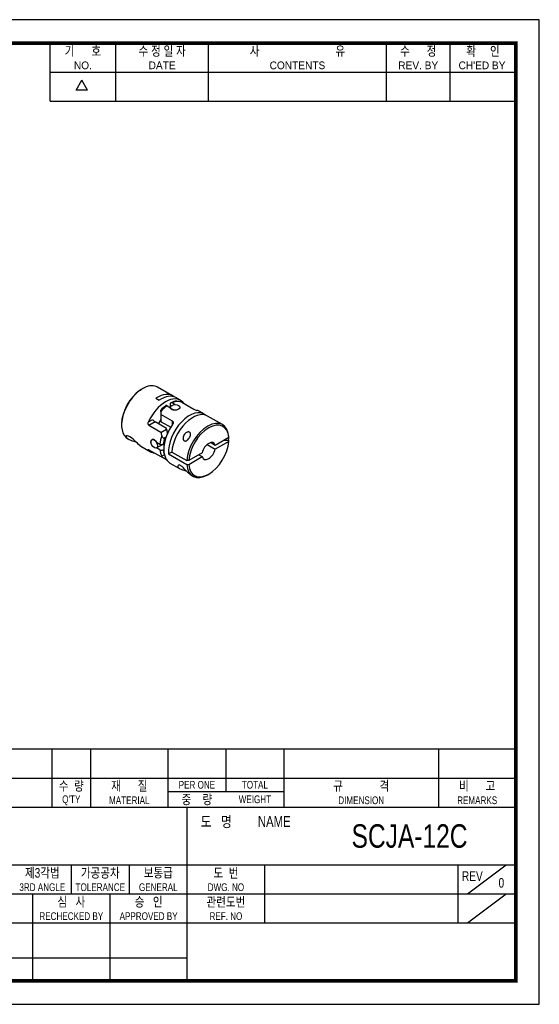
# Model space of a CAD drawing. Header units: millimetres. Extents: x 0 to 297, y 0 to 210.
# Tile 2 of 2: x 186 to 297, y 0 to 210. Entities that reach past the tile are written whole.
import ezdxf
from ezdxf.enums import TextEntityAlignment as Align

# ---------------------------------------------------------------- set-up
doc = ezdxf.new("R2010")
doc.units = ezdxf.units.MM
doc.header["$LTSCALE"] = 5
doc.layers.get('0').update_dxf_attribs({"linetype": 'CONTINUOUS'})
doc.layers.add('BM', color=2, linetype='CONTINUOUS')
doc.layers.add('D', color=7, linetype='CONTINUOUS')
doc.styles.get("Standard").update_dxf_attribs({"font": 'Gulim.ttf', "width": 0.8, "height": 3})

msp = doc.modelspace()

# ---------------------------------------------------------------- linework, layer by layer
for p, q in [((192.7139, 192.6407), (192.7139, 205)), ((206.7211, 192.6407), (206.7211, 205)), ((226.4959, 192.6407), (226.4959, 205)), ((264.3976, 192.6407), (264.3976, 205)), ((277.9928, 192.6407), (277.9928, 205)), ((192.7139, 198.8204), (291.588, 198.8204)), ((198.2565, 194.9765), (199.4924, 197.1172)), ((200.7283, 194.9765), (199.4924, 197.1172)), ((200.7283, 194.9765), (198.2565, 194.9765)), ((192.7139, 192.6407), (291.588, 192.6407)), ((292, 54.437), (147.8086, 54.437)), ((193.1259, 54.437), (193.1259, 42.0778)), ((201.3654, 54.437), (201.3654, 42.0778)), ((217.8444, 54.437), (217.8444, 42.0778)), ((230.2037, 54.437), (230.2037, 45.3736)), ((242.563, 54.437), (242.563, 42.0778)), ((275.521, 54.437), (275.521, 42.0778)), ((147.8086, 48.2574), (292, 48.2574)), ((217.8444, 45.3736), (242.563, 45.3736)), ((147.8086, 42.0778), (292, 42.0778)), ((221.9642, 5), (221.9642, 42.0778)), ((147.8086, 29.7185), (292, 29.7185)), ((197.2457, 29.7185), (197.2457, 23.5389)), ((209.6049, 29.7185), (209.6049, 23.5389)), ((238.4432, 29.7185), (238.4432, 17.3593)), ((279.6407, 29.7185), (279.6407, 17.3593)), ((281.7006, 23.5389), (289.9401, 29.7185)), ((147.8086, 23.5389), (221.9642, 23.5389)), ((189.0061, 23.5389), (189.0061, 5)), ((205.4852, 23.5389), (205.4852, 5)), ((221.9642, 23.5389), (292, 23.5389)), ((281.7006, 17.3593), (289.9401, 23.5389)), ((147.8086, 17.3593), (292, 17.3593)), ((147.8086, 9.8798), (221.9642, 9.8798))]:
    msp.add_line(p, q)
msp.add_lwpolyline([(297, 210), (0, 210), (0, 0), (297, 0)], close=True)
msp.add_lwpolyline([(292, 205, 0.8, 0.8, 0), (5, 205, 0.8, 0.8, 0), (5, 5, 0.8, 0.8, 0), (292, 5, 0.8, 0.8, 0)], format="xyseb", close=True)
at = {"layer": 'BM', "linetype": 'Continuous'}
for p, q in [((211.8919, 130.9757), (212.104, 131.099)), ((212.1184, 131.0907), (212.104, 131.099)), ((212.8255, 131.4989), (212.8111, 131.5072)), ((218.8145, 129.7966), (215.6326, 131.6337)), ((215.286, 129.2619), (215.9931, 128.8536)), ((219.385, 127.8957), (218.7155, 128.2823)), ((220.5116, 128.8168), (219.5217, 129.3884)), ((220.7837, 128.4099), (223.3293, 126.9402)), ((220.8716, 128.3591), (220.9984, 128.4323)), ((216.2936, 126.4379), (216.2936, 126.7274)), ((216.2936, 126.4379), (216.2936, 125.8175)), ((217.6548, 127.6699), (218.3892, 127.2459)), ((218.3619, 127.3661), (218.3619, 128.0751)), ((218.3872, 127.3184), (218.3872, 127.2471)), ((220.3872, 127.2604), (220.3872, 127.3184)), ((225.6028, 125.8774), (224.6128, 126.449)), ((213.6748, 124.2041), (214.5942, 124.7349)), ((215.1157, 124.2194), (213.8016, 123.4607)), ((217.5397, 122.8199), (215.1157, 124.2194)), ((218.8392, 124.3478), (216.2936, 125.8175)), ((216.2936, 125.8175), (216.2936, 124.4265)), ((216.2936, 124.4265), (216.4152, 124.2299)), ((216.4152, 124.2299), (218.4343, 123.0642)), ((218.8392, 123.6776), (218.8392, 124.3478)), ((229.4919, 123.6321), (226.3099, 125.4692)), ((207.9674, 123.787), (207.9674, 123.5421)), ((216.3472, 121.9911), (213.8016, 123.4607)), ((216.3472, 121.9911), (217.5518, 122.6865)), ((217.5445, 122.7707), (217.5397, 122.8199)), ((217.5518, 122.6865), (217.5397, 122.8199)), ((217.5839, 122.4399), (217.5449, 122.7708)), ((209.2826, 120.6352), (209.4463, 120.5407)), ((215.3962, 119.9017), (216.1306, 119.4778)), ((217.4343, 120.9857), (217.1028, 120.7943)), ((227.8983, 119.2091), (226.8825, 119.7956)), ((230.7924, 120.88), (227.8983, 119.2091)), ((230.7924, 120.0635), (227.8983, 118.3927)), ((229.8335, 120.3265), (230.7786, 120.3172)), ((230.7786, 120.3172), (230.793, 120.3089)), ((230.7924, 120.88), (230.793, 121.1254)), ((230.7924, 120.0635), (230.793, 120.3089)), ((212.0915, 119.0135), (214.1616, 117.8183)), ((213.8016, 118.276), (213.6748, 118.2028)), ((213.8016, 118.276), (216.3472, 116.8063)), ((215.3971, 118.6752), (216.6835, 119.4179)), ((216.1306, 118.253), (215.3982, 118.6759)), ((216.7398, 119.4351), (217.0132, 119.2773)), ((217.0663, 119.6098), (216.8404, 119.4793)), ((216.8404, 118.2546), (216.9478, 118.3166)), ((218.6587, 117.7938), (217.9516, 117.3856)), ((218.6587, 117.7938), (221.8407, 115.9567)), ((225.1597, 117.628), (222.2656, 115.9571)), ((226.1754, 119.3873), (227.8983, 118.3927)), ((216.3472, 116.8063), (216.517, 116.9044)), ((217.5493, 116.1123), (216.3472, 116.8063)), ((217.0774, 117.2279), (216.517, 116.9044)), ((217.9516, 117.3856), (221.8407, 115.1402)), ((222.2656, 115.9571), (221.8407, 115.9567)), ((222.2656, 115.1406), (225.1597, 116.8115)), ((224.4526, 117.2198), (225.1597, 116.8115)), ((218.2628, 115.4505), (220.3329, 114.2553)), ((220.871, 114.7231), (220.2697, 115.0703)), ((221.8407, 115.1402), (222.2656, 115.1406)), ((222.9781, 112.7281), (223.1419, 112.6335)), ((226.3169, 112.9481), (226.529, 113.0705))]:
    msp.add_line(p, q, dxfattribs=at)
for centre, radius, start, end in [((220.1436, 124.6443), 4.0287, 95.694738, 114.338927), ((223.2043, 130.5011), 3.0242, 223.162125, 237.485305), ((222.1145, 121.1637), 8.0519, 125.91281, 136.295295), ((-566.1106, -322.1287), 904.1254, 29.8087218, 29.8122739), ((224.7251, 129.623), 3.0242, 242.514695, 256.837875), ((226.1983, 123.5985), 8.6944, 186.021129, 192.594232), ((225.6491, 123.6162), 8.1501, 188.216853, 193.453321), ((216.484, 120.1731), 0.78, 243.061657, 297.190716), ((216.484, 118.9532), 0.7843, 243.219871, 297.032502)]:
    msp.add_arc(centre, radius, start, end, dxfattribs=at)
for centre, major_axis, ratio, start_param, end_param in [((212.4576, 126.1345), (3.175, 5.4993), 0.57735027, 0.86421991, 3.14159265), ((212.2454, 126.2569), (3.025, 5.2395), 0.57735027, 0.86813716, 2.35619449), ((217.1025, 123.4527), (4.6816, -7.845), 0.56748451, 3.05457955, 3.21222305), ((212.4576, 126.1345), (-3.175, -5.4993), 0.57735027, 3.14159265, 3.84816907), ((215.6395, 124.2974), (-3.175, -5.4993), 0.57735027, 3.03000583, 4.00581257), ((217.3366, 123.3176), (-3.175, -5.4993), 0.57735027, 2.97337748, 4.88060415), ((216.3467, 123.8891), (-3.175, -5.4993), 0.57735027, 3.14159265, 4.00581257), ((218.1851, 122.8277), (3.175, 5.4993), 0.57735027, 0.35056418, 0.66701158), ((216.2936, 123.9197), (8.9803, 0), 0.57735027, 1.04719755, 1.13596234), ((218.1851, 122.8277), (3.175, 5.4993), 0.57735027, 0.90378474, 1.22023215), ((222.4278, 120.3782), (-3.175, -5.4993), 0.57735027, 3.03000583, 5.57660889), ((223.1349, 119.9699), (-3.175, -5.4993), 0.57735027, 3.14159265, 5.41896539), ((221.4378, 120.9497), (-3.175, -5.4993), 0.57735027, 3.14159265, 3.30980782), ((214.9478, 124.5307), (-0.3784, 0.3568), 0.28009823, 0.70165561, 2.27245194), ((217.8316, 123.0318), (-1.875, -3.2476), 0.57735027, 4.54696747, 4.80046137), ((226.3169, 118.1328), (-3.175, -5.4993), 0.57735027, 2.43501624, 5.41896539), ((226.529, 118.0103), (-3.025, -5.2395), 0.57735027, 2.43893349, 5.41504815), ((222.4808, 120.3476), (-4.4901, 7.7771), 0.57735027, 1.04719755, 1.13596234), ((221.4378, 120.9497), (3.175, 5.4993), 0.57735027, 1.40258116, 3.14159265), ((220.5893, 121.4396), (-3.175, -5.4993), 0.57735027, 5.06295316, 5.37940056), ((220.9428, 121.2355), (-2.925, -5.0662), 0.57735027, 5.1168454, 5.36922818), ((226.529, 118.0103), (3.025, 5.2395), 0.57735027, 2.43893349, 5.41504815), ((226.529, 118.0103), (-1, -1.7321), 0.57735027, 2.60887475, 5.24510689), ((221.6719, 120.8146), (-9.1348, 0.1319), 0.56748451, 3.07096226, 3.19026444), ((217.3366, 123.3176), (3.175, 5.4993), 0.57735027, 2.97337748, 3.40339204), ((220.5893, 121.4396), (-3.175, -5.4993), 0.57735027, 5.61617373, 5.93262113), ((220.9428, 121.2355), (-2.925, -5.0662), 0.57735027, 5.6263461, 5.82530288), ((226.529, 118.0103), (1, 1.7321), 0.57735027, 2.60887475, 5.24510689), ((226.3169, 118.1328), (3.175, 5.4993), 0.57735027, 2.43501624, 3.92699082)]:
    msp.add_ellipse(centre, major_axis=major_axis, ratio=ratio, start_param=start_param, end_param=end_param, dxfattribs=at)
for centre, major_axis in [((219.3872, 127.3184), (-1, 0)), ((214.8971, 119.5413), (0.5, -0.866))]:
    msp.add_ellipse(centre, major_axis=major_axis, ratio=0.57735027, dxfattribs=at)
for points, knots in [([(218.3619, 128.0751), (218.3619, 128.0883), (218.3625, 128.1013), (218.3636, 128.1138), (218.3674, 128.1578), (218.3782, 128.1977), (218.3952, 128.2301), (218.412, 128.2624), (218.4355, 128.2881), (218.4635, 128.305), (218.4914, 128.3219), (218.5246, 128.3305), (218.5603, 128.3302), (218.5827, 128.33), (218.6063, 128.3263), (218.6305, 128.3193), (218.6582, 128.3113), (218.6869, 128.2988), (218.7155, 128.2823)], [0, 0, 0, 0, 0.06166488, 0.06166488, 0.06166488, 0.27937728, 0.27937728, 0.27937728, 0.49651867, 0.49651867, 0.49651867, 0.71225453, 0.71225453, 0.71225453, 0.84581293, 0.84581293, 0.84581293, 1, 1, 1, 1]), ([(219.7436, 128.6545), (219.7796, 128.6578), (219.8159, 128.6585), (219.9288, 128.654), (220.0038, 128.6415), (220.0766, 128.622)], [0.631398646, 0.631398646, 0.631398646, 0.631398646, 0.75, 0.75, 1, 1, 1, 1]), ([(217.6548, 127.6699), (217.6506, 127.6724), (217.6464, 127.6747), (217.6422, 127.677), (217.6178, 127.69), (217.5935, 127.7001), (217.5698, 127.7069), (217.5315, 127.718), (217.4943, 127.7206), (217.4614, 127.7146), (217.4357, 127.7099), (217.4121, 127.6999), (217.3916, 127.6852)], [0, 0, 0, 0, 0.022510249, 0.022510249, 0.022510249, 0.153106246, 0.153106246, 0.153106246, 0.366788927, 0.366788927, 0.366788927, 0.532720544, 0.532720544, 0.532720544, 0.532720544]), ([(220.3871, 127.2862), (220.3872, 127.269), (220.3855, 127.2518), (220.3822, 127.2347), (220.3709, 127.1773), (220.3402, 127.1197), (220.2924, 127.0656), (220.2448, 127.0117), (220.179, 126.9597), (220.1004, 126.9137), (220.0227, 126.8682), (219.9304, 126.8272), (219.8312, 126.7945), (219.732, 126.7618), (219.6233, 126.7365), (219.5137, 126.7215), (219.403, 126.7064), (219.2884, 126.7014), (219.1792, 126.7082), (219.0694, 126.7151), (218.9619, 126.7341), (218.8659, 126.7646), (218.7987, 126.786), (218.7359, 126.8133), (218.6801, 126.8454), (218.6015, 126.8908), (218.5353, 126.9472), (218.487, 127.0093), (218.4387, 127.0715), (218.4068, 127.1412), (218.394, 127.2117), (218.3919, 127.2231), (218.3903, 127.2345), (218.3892, 127.2459)], [0.328880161, 0.328880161, 0.328880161, 0.328880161, 0.350864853, 0.350864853, 0.350864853, 0.424737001, 0.424737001, 0.424737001, 0.498312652, 0.498312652, 0.498312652, 0.57107308, 0.57107308, 0.57107308, 0.643759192, 0.643759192, 0.643759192, 0.717213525, 0.717213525, 0.717213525, 0.791114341, 0.791114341, 0.791114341, 0.84248724, 0.84248724, 0.84248724, 0.915434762, 0.915434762, 0.915434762, 0.988343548, 0.988343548, 0.988343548, 1, 1, 1, 1]), ([(213.8016, 123.4607), (213.6988, 123.5201), (213.6289, 123.6461), (213.5991, 123.8556), (213.6008, 123.9281), (213.6242, 124.0707), (213.6452, 124.1388), (213.6748, 124.2041)], [0, 0, 0, 0, 0.5, 0.5, 0.75, 0.75, 1, 1, 1, 1]), ([(218.8392, 124.3478), (218.942, 124.2885), (218.9914, 124.1742), (218.9819, 123.9874), (218.9661, 123.9231), (218.9151, 123.7965), (218.8809, 123.7359), (218.8392, 123.6776)], [0, 0, 0, 0, 0.5, 0.5, 0.75, 0.75, 1, 1, 1, 1]), ([(221.3141, 120.1811), (221.2665, 120.2086), (221.2245, 120.2494), (221.1917, 120.2975), (221.1591, 120.3453), (221.1343, 120.4012), (221.1167, 120.4599), (221.089, 120.5526), (221.0782, 120.6546), (221.0799, 120.7561), (221.0825, 120.9019), (221.1108, 121.0519), (221.1591, 121.1938), (221.2085, 121.3386), (221.2806, 121.4794), (221.3721, 121.6041), (221.4478, 121.7072), (221.539, 121.8017), (221.6407, 121.8778), (221.7227, 121.9392), (221.8136, 121.9899), (221.9069, 122.0237), (221.986, 122.0524), (222.0687, 122.0695), (222.1481, 122.0723), (222.2277, 122.0752), (222.3062, 122.0634), (222.3749, 122.0374), (222.4368, 122.014), (222.4925, 121.9785), (222.5372, 121.9341), (222.5803, 121.8913), (222.6143, 121.8392), (222.6377, 121.782), (222.6621, 121.7224), (222.6756, 121.6558), (222.6789, 121.5872), (222.6826, 121.5108), (222.674, 121.4301), (222.6559, 121.3499), (222.6348, 121.2562), (222.6004, 121.161), (222.5574, 121.0693), (222.5055, 120.9586), (222.44, 120.8504), (222.3669, 120.7499), (222.2788, 120.6288), (222.1774, 120.5157), (222.069, 120.419), (221.9758, 120.3358), (221.8749, 120.2626), (221.7705, 120.2105), (221.7033, 120.177), (221.6333, 120.1518), (221.564, 120.1411), (221.5102, 120.1327), (221.4556, 120.1332), (221.4047, 120.1452), (221.3731, 120.1527), (221.3424, 120.1647), (221.3141, 120.1811)], [0, 0, 0, 0, 0.03426961, 0.03426961, 0.03426961, 0.06808909, 0.06808909, 0.06808909, 0.12176705, 0.12176705, 0.12176705, 0.19914637, 0.19914637, 0.19914637, 0.27812047, 0.27812047, 0.27812047, 0.34331647, 0.34331647, 0.34331647, 0.39574937, 0.39574937, 0.39574937, 0.44013673, 0.44013673, 0.44013673, 0.4848227, 0.4848227, 0.4848227, 0.52493626, 0.52493626, 0.52493626, 0.56349312, 0.56349312, 0.56349312, 0.60369402, 0.60369402, 0.60369402, 0.64838497, 0.64838497, 0.64838497, 0.70063834, 0.70063834, 0.70063834, 0.76377817, 0.76377817, 0.76377817, 0.83995175, 0.83995175, 0.83995175, 0.90539864, 0.90539864, 0.90539864, 0.94733751, 0.94733751, 0.94733751, 0.97989005, 0.97989005, 0.97989005, 1, 1, 1, 1]), ([(212.0926, 119.0129), (212.0699, 119.0259), (212.0468, 119.0401), (211.7689, 119.2196), (211.4502, 119.5309), (210.6469, 120.3204), (210.1709, 120.7559), (209.3362, 121.2392), (209.0024, 121.27), (208.8545, 121.0321), (209.03, 120.8014), (209.6682, 120.3972), (210.1113, 120.2211), (210.7275, 120.0478), (210.8546, 120.0152), (210.9851, 119.9842)], [0.238365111, 0.238365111, 0.238365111, 0.238365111, 0.25, 0.25, 0.375, 0.375, 0.5, 0.5, 0.625, 0.625, 0.75, 0.75, 0.875, 0.875, 0.906456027, 0.906456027, 0.906456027, 0.906456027]), ([(214.2659, 120.2614), (214.2422, 120.22), (214.2235, 120.1737), (214.2108, 120.124), (214.1904, 120.0439), (214.1849, 119.9525), (214.1949, 119.8577), (214.1968, 119.8396), (214.1993, 119.8212), (214.2024, 119.8027)], [0.405060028, 0.405060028, 0.405060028, 0.405060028, 0.450573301, 0.450573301, 0.450573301, 0.523850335, 0.523850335, 0.523850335, 0.537860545, 0.537860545, 0.537860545, 0.537860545]), ([(215.3962, 119.9017), (215.373, 119.9447), (215.348, 119.9865), (215.3215, 120.0265), (215.2606, 120.1182), (215.1905, 120.2017), (215.116, 120.2696), (215.0639, 120.3172), (215.0089, 120.3579), (214.9531, 120.3901), (214.8745, 120.4355), (214.7926, 120.4646), (214.7146, 120.4754), (214.6366, 120.4862), (214.5604, 120.4789), (214.4929, 120.4548), (214.4693, 120.4464), (214.4466, 120.4358), (214.425, 120.4233)], [0, 0, 0, 0, 0.032051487, 0.032051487, 0.032051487, 0.105953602, 0.105953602, 0.105953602, 0.157327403, 0.157327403, 0.157327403, 0.230276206, 0.230276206, 0.230276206, 0.303186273, 0.303186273, 0.303186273, 0.328638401, 0.328638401, 0.328638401, 0.328638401]), ([(216.517, 121.2726), (216.5365, 121.1997), (216.563, 121.1291), (216.6341, 120.9936), (216.6782, 120.9299), (216.7858, 120.8245), (216.8491, 120.7839), (216.9824, 120.7519), (217.0482, 120.7628), (217.1028, 120.7943)], [0, 0, 0, 0, 0.25, 0.25, 0.5, 0.5, 0.75, 0.75, 1, 1, 1, 1]), ([(213.6748, 118.2028), (213.6402, 118.2392), (213.6163, 118.2717), (213.607, 118.2959), (213.5999, 118.3145), (213.6012, 118.3286), (213.6121, 118.3357), (213.623, 118.3428), (213.6442, 118.3429), (213.6742, 118.3344), (213.7001, 118.3271), (213.7334, 118.313), (213.7709, 118.293), (213.7808, 118.2878), (213.7911, 118.2821), (213.8016, 118.276)], [0, 0, 0, 0, 0.29684631, 0.29684631, 0.29684631, 0.52350933, 0.52350933, 0.52350933, 0.7523319, 0.7523319, 0.7523319, 0.94896129, 0.94896129, 0.94896129, 1, 1, 1, 1]), ([(220.2697, 115.0703), (220.1373, 115.055), (220.0723, 114.9796), (219.9857, 114.8289), (219.9719, 114.7468), (220.0073, 114.508), (220.1341, 114.3551), (220.6727, 114.0789), (221.1017, 113.9587), (221.6717, 113.8006), (221.6991, 113.793), (221.7267, 113.7852)], [0, 0, 0, 0, 0.0625, 0.0625, 0.125, 0.125, 0.25, 0.25, 0.375, 0.375, 0.381277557, 0.381277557, 0.381277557, 0.381277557]), ([(222.9816, 112.7261), (222.6723, 112.9049), (222.3342, 113.1779), (221.8197, 113.6799), (221.6382, 113.8739), (221.266, 114.2891), (221.0812, 114.5105), (220.871, 114.7231)], [0.761816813, 0.761816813, 0.761816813, 0.761816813, 0.875, 0.875, 0.9375, 0.9375, 1, 1, 1, 1])]:
    msp.add_open_spline(points, degree=3, knots=knots, dxfattribs=at)

# ---------------------------------------------------------------- texts
at = {"layer": 'D', "width": 0.8}
for s, height, p in [('기      호', 2.05988, (199.7175, 203.3521)), ('수 정 일 자', 2.05988, (216.6085, 203.3521)), ('사                           유', 2.059877, (245.4468, 203.3521)), ('수      정', 2.05988, (271.1952, 203.3521)), ('확     인', 2.05988, (284.9964, 203.3521)), ('수  량', 2.05988, (197.2457, 46.6095)), ('재      질', 2.05988, (209.6049, 46.6095)), ('PER ONE', 1.6479, (224.0241, 46.8155)), ('TOTAL', 1.6479, (236.3833, 46.8155)), ('규             격', 2.059877, (259.042, 46.6095)), ('비      고', 2.05988, (283.7605, 46.6095)), ("Q'TY", 1.6479, (197.2457, 43.5197)), ('MATERIAL', 1.6479, (209.6049, 43.5197)), ('중    량', 2.05988, (224.0241, 43.7257)), ('WEIGHT', 1.6479, (236.3833, 43.7257)), ('DIMENSION', 1.6479, (259.042, 43.5197)), ('REMARKS', 1.6479, (283.7605, 43.5197)), ('도   명', 2.30706, (228.1438, 38.988)), ('NAME', 2.30706, (240.5031, 38.988)), ('SCJA-12C', 5, (269.3414, 35.8982)), ('제3각법', 2.05988, (191.066, 28.0706)), ('가공공차', 2.05988, (203.4253, 28.0706)), ('보통급', 2.05988, (215.7845, 28.0706)), ('도  번', 2.05988, (230.2037, 28.0706)), ('REV', 2.05988, (282.7306, 27.3497)), ('3RD ANGLE', 1.6479, (191.066, 24.9808)), ('TOLERANCE', 1.6479, (203.4253, 24.9808)), ('GENERAL', 1.6479, (215.7845, 24.9808)), ('DWG. NO', 1.6479, (230.2037, 24.9808)), ('0', 2.0599, (288.9102, 25.9078)), ('심   사', 2.05988, (197.2457, 21.891)), ('승   인', 2.05988, (213.7247, 21.891)), ('관련도번', 2.05988, (230.2037, 21.891)), ('REF. NO', 1.6479, (230.2037, 18.8012))]:
    msp.add_text(s, height=height, dxfattribs=at).set_placement(p, align=Align.MIDDLE)
at = {"layer": 'D'}
for s, p in [('NO.', (199.7175, 200.2623)), ('DATE', (216.6085, 200.2623)), ('CONTENTS', (245.4468, 200.2623)), ('REV. BY', (271.1952, 200.2623)), ("CH'ED BY", (284.7904, 200.2623))]:
    msp.add_text(s, height=1.6479, dxfattribs=at).set_placement(p, align=Align.MIDDLE)
at = {"layer": 'D', "width": 0.8}
for s, p in [('RECHECKED BY', (197.2457, 17.9772)), ('APPROVED BY', (213.7247, 17.9772))]:
    msp.add_text(s, height=1.647902, dxfattribs=at).set_placement(p, align=Align.CENTER)

doc.saveas('drawing.dxf')
